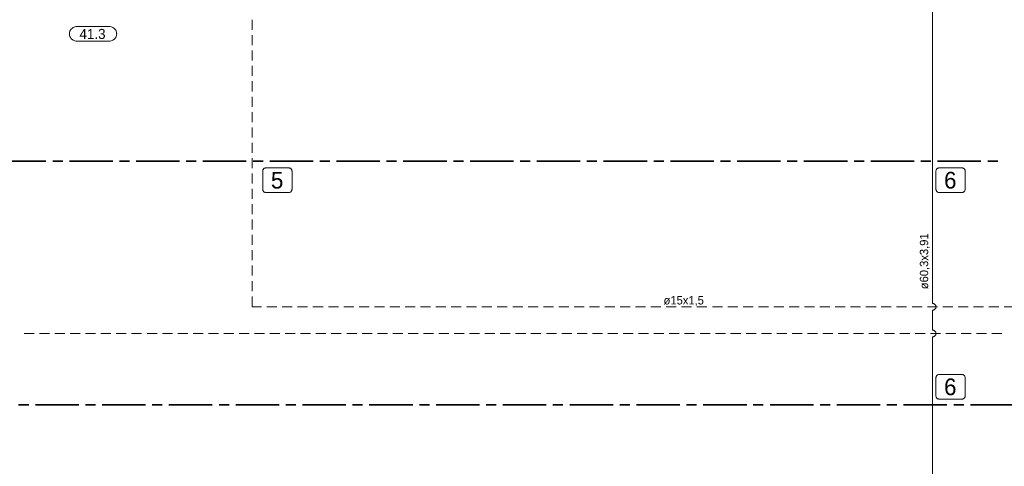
# Model space of a CAD drawing. Header units: millimetres. Extents: x 0 to 203, y 0 to 47.
# Tile 85 of 196: x 30.3 to 41.91, y 24.23 to 29.49. Entities that reach past the tile are written whole.
import ezdxf

# ---------------------------------------------------------------- set-up
doc = ezdxf.new("R2010")
doc.units = ezdxf.units.MM
doc.layers.add('PDF_Geomertry', color=7, linetype='Continuous')
doc.layers.add('PDF_Text', color=7, linetype='Continuous')
doc.styles.add('PDF Arial', font='txt')

msp = doc.modelspace()

# ---------------------------------------------------------------- linework, layer by layer
at = {"layer": 'PDF_Geomertry', "lineweight": 15}
for points in [[(41.063, 26.147), (41.063, 31.215), (41.103, 31.205), (41.024, 31.186), (41.103, 31.167), (41.024, 31.147), (41.103, 31.127), (41.024, 31.108), (41.063, 31.098)], [(33.04, 29.373), (33.04, 29.491)], [(33.04, 29.192), (33.04, 29.31)], [(33.04, 29.01), (33.04, 29.128)], [(33.04, 28.829), (33.04, 28.947)], [(33.04, 28.648), (33.04, 28.767)], [(33.04, 28.467), (33.04, 28.585)], [(33.04, 28.286), (33.04, 28.404)], [(33.04, 28.105), (33.04, 28.223)], [(33.04, 27.923), (33.04, 28.042)], [(33.04, 27.743), (33.04, 27.861)], [(33.04, 27.562), (33.04, 27.68)], [(33.04, 27.38), (33.04, 27.498)], [(33.04, 27.199), (33.04, 27.317)], [(33.04, 27.019), (33.04, 27.137)], [(33.04, 26.837), (33.04, 26.955)], [(33.04, 26.656), (33.04, 26.774)], [(33.04, 26.475), (33.04, 26.593)], [(33.04, 26.294), (33.04, 26.412)], [(33.152, 26.108), (33.04, 26.108), (33.04, 26.231)], [(41.063, 25.833), (41.063, 26.068), (41.069, 26.069), (41.074, 26.069), (41.078, 26.072), (41.083, 26.073), (41.088, 26.076), (41.091, 26.08), (41.095, 26.084), (41.097, 26.088), (41.1, 26.092), (41.102, 26.097), (41.102, 26.103), (41.103, 26.108), (41.102, 26.112), (41.102, 26.118), (41.1, 26.123), (41.097, 26.127), (41.095, 26.131), (41.091, 26.135), (41.088, 26.139), (41.083, 26.142), (41.078, 26.144), (41.074, 26.146), (41.069, 26.147), (41.063, 26.147), (41.069, 26.147), (41.074, 26.146), (41.078, 26.144), (41.083, 26.142), (41.088, 26.139), (41.091, 26.135), (41.095, 26.131), (41.097, 26.127), (41.1, 26.123), (41.102, 26.118), (41.102, 26.112), (41.103, 26.108), (41.102, 26.103), (41.102, 26.097), (41.1, 26.092), (41.097, 26.088), (41.095, 26.084), (41.091, 26.08), (41.088, 26.076), (41.083, 26.073), (41.078, 26.072), (41.074, 26.069), (41.069, 26.069), (41.063, 26.068)], [(33.333, 26.108), (33.215, 26.108)], [(33.515, 26.108), (33.397, 26.108)], [(33.696, 26.108), (33.578, 26.108)], [(33.877, 26.108), (33.758, 26.108)], [(34.058, 26.108), (33.94, 26.108)], [(34.239, 26.108), (34.121, 26.108)], [(34.42, 26.108), (34.302, 26.108)], [(34.602, 26.108), (34.483, 26.108)], [(34.782, 26.108), (34.664, 26.108)], [(34.963, 26.108), (34.845, 26.108)], [(35.145, 26.108), (35.027, 26.108)], [(35.326, 26.108), (35.208, 26.108)], [(35.507, 26.108), (35.388, 26.108)], [(35.688, 26.108), (35.57, 26.108)], [(35.869, 26.108), (35.751, 26.108)], [(36.05, 26.108), (35.932, 26.108)], [(36.231, 26.108), (36.113, 26.108)], [(36.412, 26.108), (36.294, 26.108)], [(36.593, 26.108), (36.475, 26.108)], [(36.774, 26.108), (36.656, 26.108)], [(36.956, 26.108), (36.838, 26.108)], [(37.137, 26.108), (37.018, 26.108)], [(37.317, 26.108), (37.199, 26.108)], [(37.499, 26.108), (37.381, 26.108)], [(37.68, 26.108), (37.562, 26.108)], [(37.861, 26.108), (37.743, 26.108)], [(38.042, 26.108), (37.924, 26.108)], [(38.223, 26.108), (38.105, 26.108)], [(38.404, 26.108), (38.286, 26.108)], [(38.585, 26.108), (38.467, 26.108)], [(38.767, 26.108), (38.648, 26.108)], [(38.947, 26.108), (38.829, 26.108)], [(39.128, 26.108), (39.01, 26.108)], [(39.31, 26.108), (39.192, 26.108)], [(39.491, 26.108), (39.373, 26.108)], [(39.672, 26.108), (39.553, 26.108)], [(39.853, 26.108), (39.735, 26.108)], [(40.034, 26.108), (39.916, 26.108)], [(40.215, 26.108), (40.097, 26.108)], [(40.397, 26.108), (40.278, 26.108)], [(40.577, 26.108), (40.459, 26.108)], [(40.758, 26.108), (40.64, 26.108)], [(40.94, 26.108), (40.822, 26.108)], [(41.121, 26.108), (41.003, 26.108)], [(41.302, 26.108), (41.183, 26.108)], [(41.483, 26.108), (41.365, 26.108)], [(41.664, 26.108), (41.546, 26.108)], [(41.845, 26.108), (41.727, 26.108)], [(42.027, 26.108), (41.908, 26.108)], [(30.353, 25.793), (30.472, 25.793)], [(30.534, 25.793), (30.652, 25.793)], [(30.715, 25.793), (30.833, 25.793)], [(30.897, 25.793), (31.015, 25.793)], [(31.078, 25.793), (31.196, 25.793)], [(31.258, 25.793), (31.377, 25.793)], [(31.44, 25.793), (31.558, 25.793)], [(31.621, 25.793), (31.739, 25.793)], [(31.802, 25.793), (31.92, 25.793)], [(31.983, 25.793), (32.102, 25.793)], [(32.164, 25.793), (32.282, 25.793)], [(32.345, 25.793), (32.463, 25.793)], [(32.527, 25.793), (32.645, 25.793)], [(32.708, 25.793), (32.826, 25.793)], [(32.888, 25.793), (33.007, 25.793)], [(33.07, 25.793), (33.188, 25.793)], [(33.251, 25.793), (33.369, 25.793)], [(33.432, 25.793), (33.55, 25.793)], [(33.613, 25.793), (33.731, 25.793)], [(33.794, 25.793), (33.912, 25.793)], [(33.975, 25.793), (34.093, 25.793)], [(34.156, 25.793), (34.274, 25.793)], [(34.338, 25.793), (34.456, 25.793)], [(34.518, 25.793), (34.637, 25.793)], [(34.699, 25.793), (34.817, 25.793)], [(34.881, 25.793), (34.999, 25.793)], [(35.062, 25.793), (35.18, 25.793)], [(35.243, 25.793), (35.361, 25.793)], [(35.424, 25.793), (35.542, 25.793)], [(35.605, 25.793), (35.723, 25.793)], [(35.786, 25.793), (35.904, 25.793)], [(35.967, 25.793), (36.085, 25.793)], [(36.148, 25.793), (36.267, 25.793)], [(36.329, 25.793), (36.447, 25.793)], [(36.51, 25.793), (36.628, 25.793)], [(36.692, 25.793), (36.81, 25.793)], [(36.873, 25.793), (36.991, 25.793)], [(37.053, 25.793), (37.172, 25.793)], [(37.235, 25.793), (37.353, 25.793)], [(37.416, 25.793), (37.534, 25.793)], [(37.597, 25.793), (37.715, 25.793)], [(37.778, 25.793), (37.897, 25.793)], [(37.959, 25.793), (38.077, 25.793)], [(38.14, 25.793), (38.258, 25.793)], [(38.322, 25.793), (38.44, 25.793)], [(38.503, 25.793), (38.621, 25.793)], [(38.683, 25.793), (38.802, 25.793)], [(38.865, 25.793), (38.983, 25.793)], [(39.046, 25.793), (39.164, 25.793)], [(39.227, 25.793), (39.345, 25.793)], [(39.408, 25.793), (39.527, 25.793)], [(39.589, 25.793), (39.707, 25.793)], [(39.77, 25.793), (39.888, 25.793)], [(39.952, 25.793), (40.07, 25.793)], [(40.133, 25.793), (40.251, 25.793)], [(40.313, 25.793), (40.431, 25.793)], [(40.495, 25.793), (40.613, 25.793)], [(40.676, 25.793), (40.794, 25.793)], [(40.857, 25.793), (40.975, 25.793)], [(41.038, 25.793), (41.156, 25.793)], [(41.063, 7.059), (41.063, 25.754), (41.069, 25.754), (41.074, 25.755), (41.078, 25.757), (41.083, 25.759), (41.088, 25.762), (41.091, 25.765), (41.095, 25.769), (41.097, 25.773), (41.1, 25.778), (41.102, 25.783), (41.102, 25.788), (41.103, 25.793), (41.102, 25.798), (41.102, 25.803), (41.1, 25.808), (41.097, 25.813), (41.095, 25.817), (41.091, 25.821), (41.088, 25.824), (41.083, 25.827), (41.078, 25.83), (41.074, 25.831), (41.069, 25.832), (41.063, 25.833), (41.069, 25.832), (41.074, 25.831), (41.078, 25.83), (41.083, 25.827), (41.088, 25.824), (41.091, 25.821), (41.095, 25.817), (41.097, 25.813), (41.1, 25.808), (41.102, 25.803), (41.102, 25.798), (41.103, 25.793), (41.102, 25.788), (41.102, 25.783), (41.1, 25.778), (41.097, 25.773), (41.095, 25.769), (41.091, 25.765), (41.088, 25.762), (41.083, 25.759), (41.078, 25.757), (41.074, 25.755), (41.069, 25.754), (41.063, 25.754)], [(41.219, 25.793), (41.337, 25.793)], [(41.4, 25.793), (41.518, 25.793)], [(41.581, 25.793), (41.699, 25.793)], [(41.763, 25.793), (41.881, 25.793)]]:
    msp.add_lwpolyline(points, dxfattribs=at)
msp.add_lwpolyline([(31.356, 29.412), (31.368, 29.411), (31.379, 29.409), (31.39, 29.405), (31.401, 29.4), (31.41, 29.394), (31.419, 29.386), (31.427, 29.378), (31.433, 29.368), (31.438, 29.358), (31.442, 29.347), (31.444, 29.335), (31.445, 29.323), (31.445, 29.328), (31.444, 29.316), (31.442, 29.305), (31.438, 29.294), (31.433, 29.283), (31.427, 29.273), (31.419, 29.265), (31.41, 29.258), (31.401, 29.251), (31.39, 29.246), (31.379, 29.242), (31.368, 29.24), (31.356, 29.239), (30.975, 29.239), (30.964, 29.24), (30.952, 29.242), (30.942, 29.246), (30.931, 29.251), (30.922, 29.258), (30.913, 29.265), (30.905, 29.273), (30.899, 29.283), (30.894, 29.294), (30.89, 29.305), (30.888, 29.316), (30.887, 29.328), (30.887, 29.323), (30.888, 29.335), (30.89, 29.347), (30.894, 29.358), (30.899, 29.368), (30.905, 29.378), (30.913, 29.386), (30.922, 29.394), (30.931, 29.4), (30.942, 29.405), (30.952, 29.409), (30.964, 29.411), (30.975, 29.412), (31.356, 29.412)], close=True, dxfattribs=at)
at = {"layer": 'PDF_Geomertry', "lineweight": 35}
for points in [[(30.611, 27.825), (30.099, 27.825)], [(30.808, 27.825), (30.69, 27.825)], [(31.398, 27.825), (30.887, 27.825)], [(31.595, 27.825), (31.477, 27.825)], [(32.185, 27.825), (31.674, 27.825)], [(32.383, 27.825), (32.265, 27.825)], [(32.973, 27.825), (32.461, 27.825)], [(33.17, 27.825), (33.052, 27.825)], [(33.76, 27.825), (33.249, 27.825)], [(33.957, 27.825), (33.839, 27.825)], [(34.548, 27.825), (34.036, 27.825)], [(34.745, 27.825), (34.627, 27.825)], [(35.335, 27.825), (34.824, 27.825)], [(35.532, 27.825), (35.414, 27.825)], [(36.122, 27.825), (35.61, 27.825)], [(36.32, 27.825), (36.202, 27.825)], [(36.91, 27.825), (36.398, 27.825)], [(37.107, 27.825), (36.989, 27.825)], [(37.697, 27.825), (37.185, 27.825)], [(37.894, 27.825), (37.776, 27.825)], [(38.485, 27.825), (37.973, 27.825)], [(38.681, 27.825), (38.563, 27.825)], [(39.272, 27.825), (38.76, 27.825)], [(39.469, 27.825), (39.351, 27.825)], [(40.059, 27.825), (39.547, 27.825)], [(40.256, 27.825), (40.138, 27.825)], [(40.847, 27.825), (40.335, 27.825)], [(41.044, 27.825), (40.926, 27.825)], [(41.634, 27.825), (41.122, 27.825)], [(41.831, 27.825), (41.713, 27.825)], [(30.289, 24.953), (30.407, 24.953)], [(30.486, 24.953), (30.998, 24.953)], [(31.077, 24.953), (31.195, 24.953)], [(31.274, 24.953), (31.785, 24.953)], [(31.864, 24.953), (31.982, 24.953)], [(32.06, 24.953), (32.572, 24.953)], [(32.652, 24.953), (32.77, 24.953)], [(32.848, 24.953), (33.36, 24.953)], [(33.439, 24.953), (33.557, 24.953)], [(33.635, 24.953), (34.147, 24.953)], [(34.226, 24.953), (34.344, 24.953)], [(34.423, 24.953), (34.935, 24.953)], [(35.013, 24.953), (35.131, 24.953)], [(35.21, 24.953), (35.722, 24.953)], [(35.801, 24.953), (35.919, 24.953)], [(35.997, 24.953), (36.509, 24.953)], [(36.588, 24.953), (36.706, 24.953)], [(36.785, 24.953), (37.297, 24.953)], [(37.376, 24.953), (37.494, 24.953)], [(37.572, 24.953), (38.084, 24.953)], [(38.163, 24.953), (38.281, 24.953)], [(38.36, 24.953), (38.872, 24.953)], [(38.95, 24.953), (39.068, 24.953)], [(39.147, 24.953), (39.659, 24.953)], [(39.738, 24.953), (39.856, 24.953)], [(39.935, 24.953), (40.447, 24.953)], [(40.525, 24.953), (40.643, 24.953)], [(40.722, 24.953), (41.233, 24.953)], [(41.313, 24.953), (41.431, 24.953)], [(41.509, 24.953), (42.021, 24.953)]]:
    msp.add_lwpolyline(points, dxfattribs=at)
at = {"layer": 'PDF_Geomertry', "lineweight": 9}
for points in [[(33.472, 27.746), (33.477, 27.746), (33.483, 27.744), (33.488, 27.743), (33.492, 27.741), (33.496, 27.738), (33.5, 27.735), (33.503, 27.73), (33.506, 27.726), (33.508, 27.722), (33.51, 27.717), (33.511, 27.712), (33.512, 27.707), (33.512, 27.494), (33.511, 27.49), (33.51, 27.485), (33.508, 27.48), (33.506, 27.475), (33.503, 27.471), (33.5, 27.467), (33.496, 27.463), (33.492, 27.46), (33.488, 27.458), (33.483, 27.457), (33.477, 27.455), (33.472, 27.455), (33.205, 27.455), (33.2, 27.455), (33.195, 27.457), (33.19, 27.458), (33.185, 27.46), (33.181, 27.463), (33.177, 27.467), (33.174, 27.471), (33.171, 27.475), (33.169, 27.48), (33.167, 27.485), (33.166, 27.49), (33.166, 27.494), (33.166, 27.707), (33.166, 27.712), (33.167, 27.717), (33.169, 27.722), (33.171, 27.726), (33.174, 27.73), (33.177, 27.735), (33.181, 27.738), (33.185, 27.741), (33.19, 27.743), (33.195, 27.744), (33.2, 27.746), (33.205, 27.746), (33.472, 27.746)], [(41.409, 27.746), (41.415, 27.746), (41.42, 27.744), (41.424, 27.743), (41.428, 27.741), (41.433, 27.738), (41.437, 27.735), (41.44, 27.73), (41.443, 27.726), (41.445, 27.722), (41.447, 27.717), (41.448, 27.712), (41.449, 27.707), (41.449, 27.494), (41.448, 27.49), (41.447, 27.485), (41.445, 27.48), (41.443, 27.475), (41.44, 27.471), (41.437, 27.467), (41.433, 27.463), (41.428, 27.46), (41.424, 27.458), (41.42, 27.457), (41.415, 27.455), (41.409, 27.455), (41.142, 27.455), (41.137, 27.455), (41.132, 27.457), (41.127, 27.458), (41.122, 27.46), (41.118, 27.463), (41.114, 27.467), (41.111, 27.471), (41.108, 27.475), (41.106, 27.48), (41.104, 27.485), (41.103, 27.49), (41.103, 27.494), (41.103, 27.707), (41.103, 27.712), (41.104, 27.717), (41.106, 27.722), (41.108, 27.726), (41.111, 27.73), (41.114, 27.735), (41.118, 27.738), (41.122, 27.741), (41.127, 27.743), (41.132, 27.744), (41.137, 27.746), (41.142, 27.746), (41.409, 27.746)], [(41.409, 25.31), (41.415, 25.31), (41.42, 25.308), (41.424, 25.307), (41.428, 25.305), (41.433, 25.302), (41.437, 25.298), (41.44, 25.294), (41.443, 25.29), (41.445, 25.285), (41.447, 25.28), (41.448, 25.276), (41.449, 25.271), (41.449, 25.058), (41.448, 25.053), (41.447, 25.048), (41.445, 25.044), (41.443, 25.039), (41.44, 25.035), (41.437, 25.03), (41.433, 25.027), (41.428, 25.024), (41.424, 25.022), (41.42, 25.021), (41.415, 25.019), (41.409, 25.019), (41.142, 25.019), (41.137, 25.019), (41.132, 25.021), (41.127, 25.022), (41.122, 25.024), (41.118, 25.027), (41.114, 25.03), (41.111, 25.035), (41.108, 25.039), (41.106, 25.044), (41.104, 25.048), (41.103, 25.053), (41.103, 25.058), (41.103, 25.271), (41.103, 25.276), (41.104, 25.28), (41.106, 25.285), (41.108, 25.29), (41.111, 25.294), (41.114, 25.298), (41.118, 25.302), (41.122, 25.305), (41.127, 25.307), (41.132, 25.308), (41.137, 25.31), (41.142, 25.31), (41.409, 25.31)]]:
    msp.add_lwpolyline(points, close=True, dxfattribs=at)

# ---------------------------------------------------------------- texts
at = {"layer": 'PDF_Text', "attachment_point": 7, "style": 'PDF Arial'}
for s, insert, char_height in [('41.3', (31.006, 29.264), 0.1181), ('5', (33.263, 27.499), 0.197), ('6', (41.199, 27.499), 0.197), ('ø15x1,5', (37.892, 26.117), 0.0984), ('6', (41.199, 25.063), 0.197)]:
    msp.add_mtext(s, dxfattribs=dict(at, insert=insert, char_height=char_height))
at = {"layer": 'PDF_Text', "insert": (41.03, 26.315), "char_height": 0.0984, "attachment_point": 7, "rotation": 90, "style": 'PDF Arial'}
msp.add_mtext('ø60,3x3,91', dxfattribs=at)

doc.saveas('drawing.dxf')
